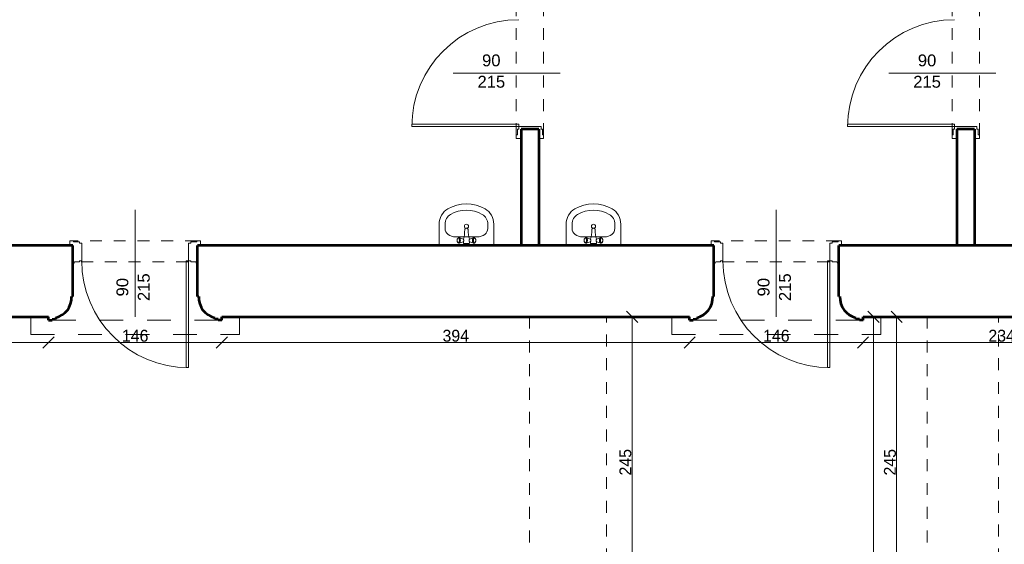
# Model space of a CAD drawing. Header units: inches. Extents: x -21887 to 84279, y -131485 to 67836.
# Tile 245 of 256: x 48838 to 57131, y 53115 to 57531. Entities that reach past the tile are written whole.
import ezdxf

# ---------------------------------------------------------------- set-up
doc = ezdxf.new("R2010")
doc.units = ezdxf.units.IN
doc.header["$MEASUREMENT"] = 0
doc.linetypes.add('Dashed', pattern=[400, 200, -200])
doc.linetypes.add('Dashed copy', pattern=[200, 100, -100])
doc.layers.get('0').update_dxf_attribs({"lineweight": 13})
doc.layers.get('Defpoints').update_dxf_attribs({"lineweight": 13})
for name, color, linetype, lineweight in [('AI_MURY', 7, 'Continuous', 53), ('Dimensioning', 7, 'Continuous', 13), ('DRZWI', 7, 'Continuous', 13), ('dzialowki', 7, 'Continuous', 53), ('Furniture & Equipment', 7, 'Continuous', 13), ('PODCIAGI', 7, 'Continuous', 13)]:
    doc.layers.add(name, color=color, linetype=linetype, lineweight=lineweight)
doc.styles.add('GENERATED_STYLE_7', font='txt')
doc.styles.add('Style-Courier New', font='txt')
doc.dimstyles.new('Dimstyle_4', dxfattribs={"dimtxt": 100, "dimasz": 95, "dimexe": 0, "dimexo": 0, "dimgap": 0.09, "dimtad": 1, "dimdec": 0, "dimlfac": 0.1, "dimzin": 0, "dimdsep": 46, "dimlunit": 5, "dimtxsty": 'GENERATED_STYLE_7', "dimblk": 'ARROWHEAD_6', "dimcen": 0.09, "dimclrd": 161, "dimclre": 161, "dimclrt": 7, "dimadec": 0, "dimazin": 0, "dimtfac": 1, "dimtdec": 0, "dimtmove": 0, "dimatfit": 3, "dimfxl": 0, "dimtolj": 1, "dimtzin": 0, "dimarcsym": 0})
doc.dimstyles.new('Dimstyle_5', dxfattribs={"dimtxt": 100, "dimasz": 95, "dimexe": 0.18, "dimexo": 0, "dimgap": 0.09, "dimtad": 1, "dimtih": 1, "dimtoh": 1, "dimdec": 0, "dimlfac": 0.1, "dimzin": 0, "dimdsep": 46, "dimlunit": 5, "dimtxsty": 'GENERATED_STYLE_7', "dimblk": 'ARROWHEAD_6', "dimcen": 0.09, "dimclrd": 161, "dimclre": 161, "dimclrt": 7, "dimadec": 0, "dimazin": 0, "dimtfac": 1, "dimtdec": 0, "dimtmove": 0, "dimatfit": 3, "dimfxl": 0, "dimtolj": 1, "dimtzin": 0, "dimarcsym": 0})

# ---------------------------------------------------------------- blocks, each defined once
blk = doc.blocks.new('Basin 01_59')
at = {"layer": 'Furniture & Equipment', "color": 9, "linetype": 'Continuous'}
for p, q in [((0, 350), (0, 171.8)), ((460, 350), (0, 350)), ((164.6, 331.8), (162.6, 330.7)), ((164.6, 331.8), (162.6, 330.7)), ((166.7, 332.2), (164.6, 331.8)), ((166.7, 332.2), (164.6, 331.8)), ((168.8, 331.8), (166.7, 332.2)), ((168.8, 331.8), (166.7, 332.2)), ((170.8, 330.7), (168.8, 331.8)), ((202.4, 320), (168.8, 331.8)), ((170.8, 330.7), (168.8, 331.8)), ((202.4, 320), (168.8, 331.8)), ((205.7, 332.1), (205.4, 331.7)), ((205.7, 332.1), (205.4, 331.7)), ((206.1, 332.5), (205.7, 332.1)), ((206.1, 332.5), (205.7, 332.1)), ((206.5, 332.8), (206.1, 332.5)), ((206.5, 332.8), (206.1, 332.5)), ((207, 333), (206.5, 332.8)), ((207, 333), (206.5, 332.8)), ((207.5, 333.2), (207, 333)), ((207.5, 333.2), (207, 333)), ((208, 333.2), (207.5, 333.2)), ((208, 333.2), (207.5, 333.2)), ((252, 333.2), (208, 333.2)), ((252, 333.2), (208, 333.2)), ((252.5, 333.2), (252, 333.2)), ((252.5, 333.2), (252, 333.2)), ((253, 333), (252.5, 333.2)), ((253, 333), (252.5, 333.2)), ((253.5, 332.8), (253, 333)), ((253.5, 332.8), (253, 333)), ((253.9, 332.5), (253.5, 332.8)), ((253.9, 332.5), (253.5, 332.8)), ((254.3, 332.1), (253.9, 332.5)), ((254.3, 332.1), (253.9, 332.5)), ((254.6, 331.7), (254.3, 332.1)), ((254.6, 331.7), (254.3, 332.1)), ((257.6, 320), (291.2, 331.8)), ((257.6, 320), (291.2, 331.8)), ((291.2, 331.8), (289.2, 330.7)), ((291.2, 331.8), (289.2, 330.7)), ((293.3, 332.2), (291.2, 331.8)), ((293.3, 332.2), (291.2, 331.8)), ((295.4, 331.8), (293.3, 332.2)), ((295.4, 331.8), (293.3, 332.2)), ((297.4, 330.7), (295.4, 331.8)), ((297.4, 330.7), (295.4, 331.8)), ((460, 350), (460, 171.8)), ((138.9, 278.2), (138.9, 278.2)), ((321.1, 278.2), (138.9, 278.2)), ((151.7, 311.7), (151.5, 308.2)), ((151.7, 311.7), (151.5, 308.2)), ((151.5, 308.2), (151.7, 304.7)), ((151.5, 308.2), (151.7, 304.7)), ((152.1, 315), (151.7, 311.7)), ((152.1, 315), (151.7, 311.7)), ((151.7, 304.7), (152.1, 301.4)), ((151.7, 304.7), (152.1, 301.4)), ((152.8, 318.2), (152.1, 315)), ((152.8, 318.2), (152.1, 315)), ((152.1, 301.4), (152.8, 298.2)), ((152.1, 301.4), (152.8, 298.2)), ((153.8, 321.1), (152.8, 318.2)), ((153.8, 321.1), (152.8, 318.2)), ((152.8, 298.2), (153.8, 295.3)), ((152.8, 298.2), (153.8, 295.3)), ((155.1, 323.5), (153.8, 321.1)), ((155.1, 323.5), (153.8, 321.1)), ((153.8, 295.3), (155.1, 292.9)), ((153.8, 295.3), (155.1, 292.9)), ((156.5, 325.5), (155.1, 323.5)), ((156.5, 325.5), (155.1, 323.5)), ((155.1, 292.9), (156.5, 290.9)), ((155.1, 292.9), (156.5, 290.9)), ((158.1, 327), (156.5, 325.5)), ((158.1, 327), (156.5, 325.5)), ((156.5, 290.9), (158.1, 289.4)), ((156.5, 290.9), (158.1, 289.4)), ((162.6, 330.7), (158.1, 327)), ((162.6, 330.7), (158.1, 327)), ((159.8, 327.9), (158.1, 327)), ((159.8, 327.9), (158.1, 327)), ((158.1, 289.4), (159.8, 288.5)), ((162.6, 285.6), (158.1, 289.4)), ((158.1, 289.4), (159.8, 288.5)), ((162.6, 285.6), (158.1, 289.4)), ((161.5, 328.2), (159.8, 327.9)), ((161.5, 328.2), (159.8, 327.9)), ((159.8, 288.5), (161.5, 288.2)), ((159.8, 288.5), (161.5, 288.2)), ((163.2, 327.9), (161.5, 328.2)), ((163.2, 327.9), (161.5, 328.2)), ((161.5, 288.2), (163.2, 288.5)), ((161.5, 288.2), (163.2, 288.5)), ((162.6, 285.6), (164.6, 284.6)), ((162.6, 285.6), (164.6, 284.6)), ((164.9, 327), (163.2, 327.9)), ((164.9, 327), (163.2, 327.9)), ((163.2, 288.5), (164.9, 289.4)), ((163.2, 288.5), (164.9, 289.4)), ((164.6, 284.6), (166.7, 284.2)), ((164.6, 284.6), (166.7, 284.2)), ((166.5, 325.5), (164.9, 327)), ((166.5, 325.5), (164.9, 327)), ((164.9, 289.4), (166.5, 290.9)), ((164.9, 289.4), (166.5, 290.9)), ((167.9, 323.5), (166.5, 325.5)), ((167.9, 323.5), (166.5, 325.5)), ((166.5, 290.9), (167.9, 292.9)), ((166.5, 290.9), (167.9, 292.9)), ((166.7, 284.2), (168.8, 284.6)), ((166.7, 284.2), (168.8, 284.6)), ((169.2, 321.1), (167.9, 323.5)), ((169.2, 321.1), (167.9, 323.5)), ((167.9, 292.9), (169.2, 295.3)), ((167.9, 292.9), (169.2, 295.3)), ((202.4, 296.4), (168.8, 284.6)), ((202.4, 296.4), (168.8, 284.6)), ((168.8, 284.6), (170.8, 285.6)), ((168.8, 284.6), (170.8, 285.6)), ((170.2, 318.2), (169.2, 321.1)), ((170.2, 318.2), (169.2, 321.1)), ((169.2, 295.3), (170.2, 298.2)), ((169.2, 295.3), (170.2, 298.2)), ((170.9, 315), (170.2, 318.2)), ((170.9, 315), (170.2, 318.2)), ((170.2, 298.2), (170.9, 301.4)), ((170.2, 298.2), (170.9, 301.4)), ((172.7, 329), (170.8, 330.7)), ((172.7, 329), (170.8, 330.7)), ((170.8, 285.6), (172.7, 287.4)), ((170.8, 285.6), (172.7, 287.4)), ((171.4, 311.7), (170.9, 315)), ((171.4, 311.7), (170.9, 315)), ((170.9, 301.4), (171.4, 304.7)), ((170.9, 301.4), (171.4, 304.7)), ((171.5, 308.2), (171.4, 311.7)), ((171.5, 308.2), (171.4, 311.7)), ((171.4, 304.7), (171.5, 308.2)), ((171.4, 304.7), (171.5, 308.2)), ((174.4, 326.6), (172.7, 329)), ((174.4, 326.6), (172.7, 329)), ((172.7, 287.4), (174.4, 289.8)), ((172.7, 287.4), (174.4, 289.8)), ((175.9, 323.6), (174.4, 326.6)), ((175.9, 323.6), (174.4, 326.6)), ((174.4, 289.8), (175.9, 292.8)), ((174.4, 289.8), (175.9, 292.8)), ((177.1, 320.2), (175.9, 323.6)), ((177.1, 320.2), (175.9, 323.6)), ((175.9, 292.8), (177.1, 296.2)), ((175.9, 292.8), (177.1, 296.2)), ((178, 316.4), (177.1, 320.2)), ((178, 316.4), (177.1, 320.2)), ((177.1, 296.2), (178, 300)), ((177.1, 296.2), (178, 300)), ((178.5, 312.4), (178, 316.4)), ((178.5, 312.4), (178, 316.4)), ((178, 300), (178.5, 304)), ((178, 300), (178.5, 304)), ((178.7, 308.2), (178.5, 312.4)), ((178.7, 308.2), (178.5, 312.4)), ((178.5, 304), (178.7, 308.2)), ((178.5, 304), (178.7, 308.2)), ((203.4, 319.5), (202.4, 320)), ((203.4, 319.5), (202.4, 320)), ((202.4, 296.4), (203.4, 296.9)), ((202.4, 296.4), (203.4, 296.9)), ((204.3, 318.6), (203.4, 319.5)), ((204.3, 318.6), (203.4, 319.5)), ((203.4, 296.9), (204.3, 297.8)), ((203.4, 296.9), (204.3, 297.8)), ((205.2, 317.4), (204.3, 318.6)), ((205.2, 317.4), (204.3, 318.6)), ((204.3, 297.8), (205.2, 299)), ((204.3, 297.8), (205.2, 299)), ((206.7, 318.2), (204.6, 318.2)), ((206.7, 318.2), (204.6, 318.2)), ((207.1, 298.2), (204.6, 298.2)), ((207.1, 298.2), (204.6, 298.2)), ((205.2, 331.2), (205, 330.7)), ((205.2, 331.2), (205, 330.7)), ((205, 330.7), (205, 330.2)), ((205, 330.7), (205, 330.2)), ((205, 330.2), (205, 318.2)), ((205, 330.2), (205, 318.2)), ((205, 298.2), (205, 296.2)), ((205, 298.2), (205, 296.2)), ((205, 296.2), (205, 295.7)), ((205, 296.2), (205, 295.7)), ((205, 295.7), (205.2, 295.2)), ((205, 295.7), (205.2, 295.2)), ((205.4, 331.7), (205.2, 331.2)), ((205.4, 331.7), (205.2, 331.2)), ((205.9, 315.9), (205.2, 317.4)), ((205.9, 315.9), (205.2, 317.4)), ((205.2, 299), (205.9, 300.5)), ((205.2, 299), (205.9, 300.5)), ((205.2, 295.2), (208.1, 288.3)), ((205.2, 295.2), (208.1, 288.3)), ((206.5, 314.2), (205.9, 315.9)), ((206.5, 314.2), (205.9, 315.9)), ((205.9, 300.5), (206.5, 302.2)), ((205.9, 300.5), (206.5, 302.2)), ((207, 312.3), (206.5, 314.2)), ((207, 312.3), (206.5, 314.2)), ((206.5, 302.2), (207, 304.1)), ((206.5, 302.2), (207, 304.1)), ((207.2, 310.3), (207, 312.3)), ((207.2, 310.3), (207, 312.3)), ((207, 304.1), (207.2, 306.1)), ((207, 304.1), (207.2, 306.1)), ((207.3, 308.2), (207.2, 310.3)), ((207.3, 308.2), (207.2, 310.3)), ((207.2, 306.1), (207.3, 308.2)), ((207.2, 306.1), (207.3, 308.2)), ((208, 288.6), (210.7, 276.6)), ((208, 288.6), (210.7, 276.6)), ((210.7, 276.6), (213, 260.3)), ((210.7, 276.6), (213, 260.3)), ((213, 260.4), (215, 239.3)), ((213, 260.4), (215, 239.3)), ((247, 260.4), (245, 239.3)), ((247, 260.4), (245, 239.3)), ((249.3, 276.6), (247, 260.3)), ((249.3, 276.6), (247, 260.3)), ((252, 288.6), (249.3, 276.6)), ((252, 288.6), (249.3, 276.6)), ((254.8, 295.2), (251.9, 288.3)), ((254.8, 295.2), (251.9, 288.3)), ((252.8, 310.3), (252.7, 308.2)), ((252.8, 310.3), (252.7, 308.2)), ((252.7, 308.2), (252.8, 306.1)), ((252.7, 308.2), (252.8, 306.1)), ((253, 312.3), (252.8, 310.3)), ((253, 312.3), (252.8, 310.3)), ((252.8, 306.1), (253, 304.1)), ((252.8, 306.1), (253, 304.1)), ((253.5, 314.2), (253, 312.3)), ((253.5, 314.2), (253, 312.3)), ((253, 304.1), (253.5, 302.2)), ((253, 304.1), (253.5, 302.2)), ((255.4, 298.2), (253.2, 298.2)), ((255.4, 298.2), (253.2, 298.2)), ((255.4, 318.2), (253.5, 318.2)), ((255.4, 318.2), (253.5, 318.2)), ((254.1, 315.9), (253.5, 314.2)), ((254.1, 315.9), (253.5, 314.2)), ((253.5, 302.2), (254.1, 300.5)), ((253.5, 302.2), (254.1, 300.5)), ((254.8, 317.4), (254.1, 315.9)), ((254.8, 317.4), (254.1, 315.9)), ((254.1, 300.5), (254.8, 299)), ((254.1, 300.5), (254.8, 299)), ((254.8, 331.2), (254.6, 331.7)), ((254.8, 331.2), (254.6, 331.7)), ((255, 330.7), (254.8, 331.2)), ((255, 330.7), (254.8, 331.2)), ((255.7, 318.6), (254.8, 317.4)), ((255.7, 318.6), (254.8, 317.4)), ((254.8, 299), (255.7, 297.8)), ((254.8, 299), (255.7, 297.8)), ((254.8, 295.2), (255, 295.7)), ((254.8, 295.2), (255, 295.7)), ((255, 330.2), (255, 330.7)), ((255, 330.2), (255, 330.7)), ((255, 318.2), (255, 330.2)), ((255, 318.2), (255, 330.2)), ((255, 296.2), (255, 298.2)), ((255, 296.2), (255, 298.2)), ((255, 295.7), (255, 296.2)), ((255, 295.7), (255, 296.2)), ((256.6, 319.5), (255.7, 318.6)), ((256.6, 319.5), (255.7, 318.6)), ((255.7, 297.8), (256.6, 296.9)), ((255.7, 297.8), (256.6, 296.9)), ((257.6, 320), (256.6, 319.5)), ((257.6, 320), (256.6, 319.5)), ((256.6, 296.9), (257.6, 296.4)), ((256.6, 296.9), (257.6, 296.4)), ((257.6, 296.4), (291.2, 284.6)), ((257.6, 296.4), (291.2, 284.6)), ((281.5, 312.4), (281.3, 308.2)), ((281.5, 312.4), (281.3, 308.2)), ((281.3, 308.2), (281.5, 304)), ((281.3, 308.2), (281.5, 304)), ((282, 316.4), (281.5, 312.4)), ((282, 316.4), (281.5, 312.4)), ((281.5, 304), (282, 300)), ((281.5, 304), (282, 300)), ((282.9, 320.2), (282, 316.4)), ((282.9, 320.2), (282, 316.4)), ((282, 300), (282.9, 296.2)), ((282, 300), (282.9, 296.2)), ((284.1, 323.6), (282.9, 320.2)), ((284.1, 323.6), (282.9, 320.2)), ((282.9, 296.2), (284.1, 292.8)), ((282.9, 296.2), (284.1, 292.8)), ((285.6, 326.6), (284.1, 323.6)), ((285.6, 326.6), (284.1, 323.6)), ((284.1, 292.8), (285.6, 289.8)), ((284.1, 292.8), (285.6, 289.8)), ((287.3, 329), (285.6, 326.6)), ((287.3, 329), (285.6, 326.6)), ((285.6, 289.8), (287.3, 287.4)), ((285.6, 289.8), (287.3, 287.4)), ((289.2, 330.7), (287.3, 329)), ((289.2, 330.7), (287.3, 329)), ((287.3, 287.4), (289.2, 285.6)), ((287.3, 287.4), (289.2, 285.6)), ((288.6, 311.7), (288.5, 308.2)), ((288.6, 311.7), (288.5, 308.2)), ((288.5, 308.2), (288.6, 304.7)), ((288.5, 308.2), (288.6, 304.7)), ((289.1, 315), (288.6, 311.7)), ((289.1, 315), (288.6, 311.7)), ((288.6, 304.7), (289.1, 301.4)), ((288.6, 304.7), (289.1, 301.4)), ((289.8, 318.2), (289.1, 315)), ((289.8, 318.2), (289.1, 315)), ((289.1, 301.4), (289.8, 298.2)), ((289.1, 301.4), (289.8, 298.2)), ((289.2, 285.6), (291.2, 284.6)), ((289.2, 285.6), (291.2, 284.6)), ((290.8, 321.1), (289.8, 318.2)), ((290.8, 321.1), (289.8, 318.2)), ((289.8, 298.2), (290.8, 295.3)), ((289.8, 298.2), (290.8, 295.3)), ((292.1, 323.5), (290.8, 321.1)), ((292.1, 323.5), (290.8, 321.1)), ((290.8, 295.3), (292.1, 292.9)), ((290.8, 295.3), (292.1, 292.9)), ((291.2, 284.6), (293.3, 284.2)), ((291.2, 284.6), (293.3, 284.2)), ((293.5, 325.5), (292.1, 323.5)), ((293.5, 325.5), (292.1, 323.5)), ((292.1, 292.9), (293.5, 290.9)), ((292.1, 292.9), (293.5, 290.9)), ((293.3, 284.2), (295.4, 284.6)), ((293.3, 284.2), (295.4, 284.6)), ((295.1, 327), (293.5, 325.5)), ((295.1, 327), (293.5, 325.5)), ((293.5, 290.9), (295.1, 289.4)), ((293.5, 290.9), (295.1, 289.4)), ((296.8, 327.9), (295.1, 327)), ((296.8, 327.9), (295.1, 327)), ((295.1, 289.4), (296.8, 288.5)), ((295.1, 289.4), (296.8, 288.5)), ((295.4, 284.6), (297.4, 285.6)), ((295.4, 284.6), (297.4, 285.6)), ((298.5, 328.2), (296.8, 327.9)), ((298.5, 328.2), (296.8, 327.9)), ((296.8, 288.5), (298.5, 288.2)), ((296.8, 288.5), (298.5, 288.2)), ((297.4, 330.7), (301.9, 327)), ((297.4, 330.7), (301.9, 327)), ((297.4, 285.6), (301.9, 289.4)), ((297.4, 285.6), (301.9, 289.4)), ((300.2, 327.9), (298.5, 328.2)), ((300.2, 327.9), (298.5, 328.2)), ((298.5, 288.2), (300.2, 288.5)), ((298.5, 288.2), (300.2, 288.5)), ((301.9, 327), (300.2, 327.9)), ((301.9, 327), (300.2, 327.9)), ((300.2, 288.5), (301.9, 289.4)), ((300.2, 288.5), (301.9, 289.4)), ((303.5, 325.5), (301.9, 327)), ((303.5, 325.5), (301.9, 327)), ((301.9, 289.4), (303.5, 290.9)), ((301.9, 289.4), (303.5, 290.9)), ((304.9, 323.5), (303.5, 325.5)), ((304.9, 323.5), (303.5, 325.5)), ((303.5, 290.9), (304.9, 292.9)), ((303.5, 290.9), (304.9, 292.9)), ((306.2, 321.1), (304.9, 323.5)), ((306.2, 321.1), (304.9, 323.5)), ((304.9, 292.9), (306.2, 295.3)), ((304.9, 292.9), (306.2, 295.3)), ((307.2, 318.2), (306.2, 321.1)), ((307.2, 318.2), (306.2, 321.1)), ((306.2, 295.3), (307.2, 298.2)), ((306.2, 295.3), (307.2, 298.2)), ((307.9, 315), (307.2, 318.2)), ((307.9, 315), (307.2, 318.2)), ((307.2, 298.2), (307.9, 301.4)), ((307.2, 298.2), (307.9, 301.4)), ((308.3, 311.7), (307.9, 315)), ((308.3, 311.7), (307.9, 315)), ((307.9, 301.4), (308.3, 304.7)), ((307.9, 301.4), (308.3, 304.7)), ((308.5, 308.2), (308.3, 311.7)), ((308.5, 308.2), (308.3, 311.7)), ((308.3, 304.7), (308.5, 308.2)), ((308.3, 304.7), (308.5, 308.2)), ((50, 207.5), (50, 171.8)), ((215, 239.3), (216.8, 216.1)), ((215, 239.3), (216.8, 216.1)), ((217, 214), (216.8, 216.1)), ((217, 214), (216.8, 216.1)), ((217, 213.9), (217, 214)), ((217, 213.9), (217, 214)), ((217.6, 211.9), (217, 213.9)), ((217.6, 211.9), (217, 213.9)), ((218.6, 210.1), (217.6, 211.9)), ((218.6, 210.1), (217.6, 211.9)), ((220, 208.3), (218.6, 210.1)), ((220, 208.3), (218.6, 210.1)), ((221.6, 206.9), (220, 208.3)), ((221.6, 206.9), (220, 208.3)), ((223.5, 205.7), (221.6, 206.9)), ((223.5, 205.7), (221.6, 206.9)), ((225.6, 204.9), (223.5, 205.7)), ((225.6, 204.9), (223.5, 205.7)), ((225, 204.9), (223.9, 205.6)), ((226.6, 204.2), (225, 204.9)), ((227.7, 204.3), (225.6, 204.9)), ((227.7, 204.3), (225.6, 204.9)), ((228.3, 203.8), (226.6, 204.2)), ((230, 204.2), (227.7, 204.3)), ((230, 204.2), (227.7, 204.3)), ((230, 203.7), (228.3, 203.8)), ((232.3, 204.3), (230, 204.2)), ((232.3, 204.3), (230, 204.2)), ((231.7, 203.8), (230, 203.7)), ((233.4, 204.2), (231.7, 203.8)), ((234.4, 204.9), (232.3, 204.3)), ((234.4, 204.9), (232.3, 204.3)), ((235, 204.9), (233.4, 204.2)), ((236.5, 205.7), (234.4, 204.9)), ((236.5, 205.7), (234.4, 204.9)), ((236.1, 205.6), (235, 204.9)), ((238.4, 206.9), (236.5, 205.7)), ((238.4, 206.9), (236.5, 205.7)), ((240, 208.3), (238.4, 206.9)), ((240, 208.3), (238.4, 206.9)), ((241.4, 210.1), (240, 208.3)), ((241.4, 210.1), (240, 208.3)), ((242.4, 211.9), (241.4, 210.1)), ((242.4, 211.9), (241.4, 210.1)), ((243, 213.9), (242.4, 211.9)), ((243, 213.9), (242.4, 211.9)), ((243.2, 216.1), (243, 214)), ((243.2, 216.1), (243, 214)), ((243, 213.9), (243, 214)), ((243, 213.9), (243, 214)), ((245, 239.3), (243.2, 216.1)), ((245, 239.3), (243.2, 216.1)), ((410, 207.5), (410, 171.8))]:
    blk.add_line(p, q, dxfattribs=at)
at = {"layer": 'Furniture & Equipment', "color": 9, "linetype": 'Continuous', "flags": 128}
for points in [[(138.9, 278.2), (121.6, 276.9), (104.9, 272.8), (89.5, 266.3), (76, 257.5), (65, 246.8), (56.8, 234.5), (51.7, 221.3), (50, 207.5)], [(410, 207.5), (408.3, 221.3), (403.2, 234.5), (395, 246.8), (384, 257.5), (370.5, 266.3), (355.1, 272.8), (338.4, 276.9), (321.1, 278.2)], [(0, 171.8), (1.2, 152.1), (5, 132.7), (11.1, 114.1), (19.5, 96.5), (30.1, 80.2), (42.7, 65.6), (56.9, 52.9), (72.7, 42.3)], [(50, 171.8), (50.8, 159.2), (53.2, 146.8), (57.1, 134.9), (62.5, 123.6), (69.3, 113.2), (77.3, 103.8), (86.4, 95.7), (96.5, 89)], [(363.5, 89), (373.6, 95.7), (382.7, 103.8), (390.7, 113.2), (397.5, 123.6), (402.9, 134.9), (406.8, 146.8), (409.2, 159.2), (410, 171.8)], [(387.3, 42.3), (403.1, 52.9), (417.3, 65.6), (429.9, 80.2), (440.5, 96.5), (448.9, 114.1), (455, 132.7), (458.8, 152.1), (460, 171.8)], [(96.5, 89), (128, 73.4), (161.1, 62.2), (195.3, 55.3), (230, 53), (264.7, 55.3), (298.9, 62.2), (332, 73.4), (363.5, 89)], [(72.7, 42.3), (109.8, 24), (148.8, 10.8), (189.1, 2.7), (230, 0), (270.9, 2.7), (311.2, 10.8), (350.2, 24), (387.3, 42.3)]]:
    blk.add_lwpolyline(points, dxfattribs=at)
at = {"layer": 'Furniture & Equipment', "color": 9, "linetype": 'Continuous'}
blk.add_circle((230, 188.9), 17.5, dxfattribs=at)
blk = doc.blocks.new('ARROWHEAD_6')
at = {"color": 0, "linetype": 'Continuous'}
for p, q in [((0, 0), (-1, 0)), ((-0.5, -0.5), (0.5, 0.5))]:
    blk.add_line(p, q, dxfattribs=at)
blk = doc.blocks.new('*U677')
at = {"layer": 'Defpoints', "color": 0, "linetype": 'Continuous'}
for p in [(56223.8, 55030.7), (56223.8, 55030.7), (56480.5, 52580.7)]:
    blk.add_point(p, dxfattribs=at)
at = {"layer": 'Dimensioning', "color": 161, "linetype": 'Continuous', "lineweight": -2}
for p, q in [((56223.8, 52675.7), (56223.8, 54935.7)), ((56224, 52580.7), (56223.8, 52580.7))]:
    blk.add_line(p, q, dxfattribs=at)
at = {"layer": 'Dimensioning', "color": 161, "linetype": 'Continuous', "lineweight": -2, "xscale": 95, "yscale": 95, "zscale": 95}
for p, rotation in [((56223.8, 55030.7), 90), ((56223.8, 52580.7), 270)]:
    blk.add_blockref('ARROWHEAD_6', p, dxfattribs=dict(at, rotation=rotation))
at = {"layer": 'Dimensioning', "color": 7, "linetype": 'Continuous', "insert": (56167.5, 53805.7), "char_height": 100, "attachment_point": 5, "rotation": 90, "style": 'GENERATED_STYLE_7'}
blk.add_mtext('245', dxfattribs=at)
blk = doc.blocks.new('*D2901')
at = {"layer": 'Defpoints'}
for p in [(56223.8, 55030.7), (56223.8, 55030.7), (56223.8, 53805.7), (56480.5, 52580.7)]:
    blk.add_point(p, dxfattribs=at)
at = {"layer": 'Dimensioning', "color": 161, "linetype": 'Continuous'}
blk.add_blockref('*U677', (0, 0), dxfattribs=at)
blk = doc.blocks.new('*U678')
at = {"layer": 'Defpoints', "color": 0, "linetype": 'Continuous'}
for p in [(56029.7, 55030.7), (56029.7, 55030.7), (56030.5, -36559.3)]:
    blk.add_point(p, dxfattribs=at)
at = {"layer": 'Dimensioning', "color": 161, "linetype": 'Continuous', "lineweight": -2}
for p, q in [((56029.7, -36464.3), (56029.7, 54935.7)), ((56029.9, -36559.3), (56029.7, -36559.3))]:
    blk.add_line(p, q, dxfattribs=at)
at = {"layer": 'Dimensioning', "color": 161, "linetype": 'Continuous', "lineweight": -2, "xscale": 95, "yscale": 95, "zscale": 95}
for p, rotation in [((56029.7, 55030.7), 90), ((56029.7, -36559.3), 270)]:
    blk.add_blockref('ARROWHEAD_6', p, dxfattribs=dict(at, rotation=rotation))
at = {"layer": 'Dimensioning', "color": 7, "linetype": 'Continuous', "insert": (55973.4, 9235.7), "char_height": 100, "attachment_point": 5, "rotation": 90, "style": 'GENERATED_STYLE_7'}
blk.add_mtext('9159', dxfattribs=at)
blk = doc.blocks.new('*D2902')
at = {"layer": 'Defpoints'}
for p in [(56029.7, 55030.7), (56029.7, 55030.7), (56029.7, 9235.7), (56030.5, -36559.3)]:
    blk.add_point(p, dxfattribs=at)
at = {"layer": 'Dimensioning', "color": 161, "linetype": 'Continuous'}
blk.add_blockref('*U678', (0, 0), dxfattribs=at)
blk = doc.blocks.new('*U838')
at = {"layer": 'Defpoints', "color": 0, "linetype": 'Continuous'}
for p in [(53780.5, 55030.7), (53996, 55030.7), (53780.5, 52580.7)]:
    blk.add_point(p, dxfattribs=at)
at = {"layer": 'Dimensioning', "color": 161, "linetype": 'Continuous', "lineweight": -2}
for p, q in [((53995.8, 55030.7), (53996, 55030.7)), ((53996, 52675.7), (53996, 54935.7)), ((53995.8, 52580.7), (53996, 52580.7))]:
    blk.add_line(p, q, dxfattribs=at)
at = {"layer": 'Dimensioning', "color": 161, "linetype": 'Continuous', "lineweight": -2, "xscale": 95, "yscale": 95, "zscale": 95}
for p, rotation in [((53996, 55030.7), 90), ((53996, 52580.7), 270)]:
    blk.add_blockref('ARROWHEAD_6', p, dxfattribs=dict(at, rotation=rotation))
at = {"layer": 'Dimensioning', "color": 7, "linetype": 'Continuous', "insert": (53939.7, 53805.7), "char_height": 100, "attachment_point": 5, "rotation": 90, "style": 'GENERATED_STYLE_7'}
blk.add_mtext('245', dxfattribs=at)
blk = doc.blocks.new('*D3067')
at = {"layer": 'Defpoints'}
for p in [(53780.5, 55030.7), (53996, 55030.7), (53996, 53805.7), (53780.5, 52580.7)]:
    blk.add_point(p, dxfattribs=at)
at = {"layer": 'Dimensioning', "color": 161, "linetype": 'Continuous'}
blk.add_blockref('*U838', (0, 0), dxfattribs=at)
blk = doc.blocks.new('*U1674')
at = {"layer": 'Defpoints', "color": 0, "linetype": 'Continuous'}
for p in [(44860.5, 55030.7), (49080.5, 55030.7), (49080.5, 54813.9)]:
    blk.add_point(p, dxfattribs=at)
at = {"layer": 'Dimensioning', "color": 161, "linetype": 'Continuous', "lineweight": -2}
for p, q in [((44860.5, 54814), (44860.5, 54813.7)), ((44955.5, 54813.9), (48985.5, 54813.9)), ((49080.5, 54814), (49080.5, 54813.7))]:
    blk.add_line(p, q, dxfattribs=at)
at = {"layer": 'Dimensioning', "color": 161, "linetype": 'Continuous', "lineweight": -2, "xscale": 95, "yscale": 95, "zscale": 95, "rotation": 180}
blk.add_blockref('ARROWHEAD_6', (44860.5, 54813.9), dxfattribs=at)
at = {"layer": 'Dimensioning', "color": 161, "linetype": 'Continuous', "lineweight": -2, "xscale": 95, "yscale": 95, "zscale": 95}
blk.add_blockref('ARROWHEAD_6', (49080.5, 54813.9), dxfattribs=at)
at = {"layer": 'Dimensioning', "color": 7, "linetype": 'Continuous', "insert": (46970.5, 54868.9), "char_height": 100, "attachment_point": 5, "style": 'GENERATED_STYLE_7'}
blk.add_mtext('422', dxfattribs=at)
blk = doc.blocks.new('*D3352')
at = {"layer": 'Defpoints'}
for p in [(44860.5, 55030.7), (49080.5, 55030.7), (46970.5, 54813.9), (49080.5, 54813.9)]:
    blk.add_point(p, dxfattribs=at)
at = {"layer": 'Dimensioning', "color": 161, "linetype": 'Continuous'}
blk.add_blockref('*U1674', (0, 0), dxfattribs=at)
blk = doc.blocks.new('*U1675')
at = {"layer": 'Defpoints', "color": 0, "linetype": 'Continuous'}
for p in [(49080.5, 55030.7), (50540.5, 55030.7), (50540.5, 54813.9)]:
    blk.add_point(p, dxfattribs=at)
at = {"layer": 'Dimensioning', "color": 161, "linetype": 'Continuous', "lineweight": -2}
for p, q in [((49080.5, 54814), (49080.5, 54813.7)), ((49175.5, 54813.9), (50445.5, 54813.9)), ((50540.5, 54814), (50540.5, 54813.7))]:
    blk.add_line(p, q, dxfattribs=at)
at = {"layer": 'Dimensioning', "color": 161, "linetype": 'Continuous', "lineweight": -2, "xscale": 95, "yscale": 95, "zscale": 95, "rotation": 180}
blk.add_blockref('ARROWHEAD_6', (49080.5, 54813.9), dxfattribs=at)
at = {"layer": 'Dimensioning', "color": 161, "linetype": 'Continuous', "lineweight": -2, "xscale": 95, "yscale": 95, "zscale": 95}
blk.add_blockref('ARROWHEAD_6', (50540.5, 54813.9), dxfattribs=at)
at = {"layer": 'Dimensioning', "color": 7, "linetype": 'Continuous', "insert": (49810.5, 54870.1), "char_height": 100, "attachment_point": 5, "style": 'GENERATED_STYLE_7'}
blk.add_mtext('146', dxfattribs=at)
blk = doc.blocks.new('*D3353')
at = {"layer": 'Defpoints'}
for p in [(49080.5, 55030.7), (50540.5, 55030.7), (49810.5, 54813.9), (50540.5, 54813.9)]:
    blk.add_point(p, dxfattribs=at)
at = {"layer": 'Dimensioning', "color": 161, "linetype": 'Continuous'}
blk.add_blockref('*U1675', (0, 0), dxfattribs=at)
blk = doc.blocks.new('*U1676')
at = {"layer": 'Defpoints', "color": 0, "linetype": 'Continuous'}
for p in [(50540.5, 55030.7), (54480.5, 55030.7), (54480.5, 54813.9)]:
    blk.add_point(p, dxfattribs=at)
at = {"layer": 'Dimensioning', "color": 161, "linetype": 'Continuous', "lineweight": -2}
for p, q in [((50540.5, 54814), (50540.5, 54813.7)), ((50635.5, 54813.9), (54385.5, 54813.9)), ((54480.5, 54814), (54480.5, 54813.7))]:
    blk.add_line(p, q, dxfattribs=at)
at = {"layer": 'Dimensioning', "color": 161, "linetype": 'Continuous', "lineweight": -2, "xscale": 95, "yscale": 95, "zscale": 95, "rotation": 180}
blk.add_blockref('ARROWHEAD_6', (50540.5, 54813.9), dxfattribs=at)
at = {"layer": 'Dimensioning', "color": 161, "linetype": 'Continuous', "lineweight": -2, "xscale": 95, "yscale": 95, "zscale": 95}
blk.add_blockref('ARROWHEAD_6', (54480.5, 54813.9), dxfattribs=at)
at = {"layer": 'Dimensioning', "color": 7, "linetype": 'Continuous', "insert": (52510.5, 54870.1), "char_height": 100, "attachment_point": 5, "style": 'GENERATED_STYLE_7'}
blk.add_mtext('394', dxfattribs=at)
blk = doc.blocks.new('*D3354')
at = {"layer": 'Defpoints'}
for p in [(50540.5, 55030.7), (54480.5, 55030.7), (52510.5, 54813.9), (54480.5, 54813.9)]:
    blk.add_point(p, dxfattribs=at)
at = {"layer": 'Dimensioning', "color": 161, "linetype": 'Continuous'}
blk.add_blockref('*U1676', (0, 0), dxfattribs=at)
blk = doc.blocks.new('*U1677')
at = {"layer": 'Defpoints', "color": 0, "linetype": 'Continuous'}
for p in [(54480.5, 55030.7), (55940.5, 55030.7), (55940.5, 54813.9)]:
    blk.add_point(p, dxfattribs=at)
at = {"layer": 'Dimensioning', "color": 161, "linetype": 'Continuous', "lineweight": -2}
for p, q in [((54480.5, 54814), (54480.5, 54813.7)), ((54575.5, 54813.9), (55845.5, 54813.9)), ((55940.5, 54814), (55940.5, 54813.7))]:
    blk.add_line(p, q, dxfattribs=at)
at = {"layer": 'Dimensioning', "color": 161, "linetype": 'Continuous', "lineweight": -2, "xscale": 95, "yscale": 95, "zscale": 95, "rotation": 180}
blk.add_blockref('ARROWHEAD_6', (54480.5, 54813.9), dxfattribs=at)
at = {"layer": 'Dimensioning', "color": 161, "linetype": 'Continuous', "lineweight": -2, "xscale": 95, "yscale": 95, "zscale": 95}
blk.add_blockref('ARROWHEAD_6', (55940.5, 54813.9), dxfattribs=at)
at = {"layer": 'Dimensioning', "color": 7, "linetype": 'Continuous', "insert": (55210.5, 54870.1), "char_height": 100, "attachment_point": 5, "style": 'GENERATED_STYLE_7'}
blk.add_mtext('146', dxfattribs=at)
blk = doc.blocks.new('*D3355')
at = {"layer": 'Defpoints'}
for p in [(54480.5, 55030.7), (55940.5, 55030.7), (55210.5, 54813.9), (55940.5, 54813.9)]:
    blk.add_point(p, dxfattribs=at)
at = {"layer": 'Dimensioning', "color": 161, "linetype": 'Continuous'}
blk.add_blockref('*U1677', (0, 0), dxfattribs=at)
blk = doc.blocks.new('*U1678')
at = {"layer": 'Defpoints', "color": 0, "linetype": 'Continuous'}
for p in [(55940.5, 55030.7), (58275.5, 55030.7), (58275.5, 54813.9)]:
    blk.add_point(p, dxfattribs=at)
at = {"layer": 'Dimensioning', "color": 161, "linetype": 'Continuous', "lineweight": -2}
for p, q in [((55940.5, 54814), (55940.5, 54813.7)), ((56035.5, 54813.9), (58180.5, 54813.9)), ((58275.5, 54814), (58275.5, 54813.7))]:
    blk.add_line(p, q, dxfattribs=at)
at = {"layer": 'Dimensioning', "color": 161, "linetype": 'Continuous', "lineweight": -2, "xscale": 95, "yscale": 95, "zscale": 95, "rotation": 180}
blk.add_blockref('ARROWHEAD_6', (55940.5, 54813.9), dxfattribs=at)
at = {"layer": 'Dimensioning', "color": 161, "linetype": 'Continuous', "lineweight": -2, "xscale": 95, "yscale": 95, "zscale": 95}
blk.add_blockref('ARROWHEAD_6', (58275.5, 54813.9), dxfattribs=at)
at = {"layer": 'Dimensioning', "color": 7, "linetype": 'Continuous', "insert": (57108, 54870.1), "char_height": 100, "attachment_point": 5, "style": 'GENERATED_STYLE_7'}
blk.add_mtext('234', dxfattribs=at)
blk = doc.blocks.new('*D3356')
at = {"layer": 'Defpoints'}
for p in [(55940.5, 55030.7), (58275.5, 55030.7), (57108, 54813.9), (58275.5, 54813.9)]:
    blk.add_point(p, dxfattribs=at)
at = {"layer": 'Dimensioning', "color": 161, "linetype": 'Continuous'}
blk.add_blockref('*U1678', (0, 0), dxfattribs=at)

msp = doc.modelspace()

# ---------------------------------------------------------------- linework, layer by layer
at = {"layer": 'AI_MURY', "color": 7, "linetype": 'Continuous'}
for p, q in [((49285.5, 55630.7), (47120.5, 55630.7)), ((49285.5, 55200.7), (49285.5, 55630.7)), ((50335.5, 55200.7), (50335.5, 55630.7)), ((54685.5, 55630.7), (50335.5, 55630.7)), ((54685.5, 55200.7), (54685.5, 55630.7)), ((58480.5, 55630.7), (55735.5, 55630.7)), ((55735.5, 55200.7), (55735.5, 55630.7)), ((49285.5, 55200.7), (49275.5, 55200.7)), ((50335.5, 55200.7), (50345.5, 55200.7)), ((54685.5, 55200.7), (54675.5, 55200.7)), ((55735.5, 55200.7), (55745.5, 55200.7)), ((44860.5, 55030.7), (49080.5, 55030.7)), ((49080.5, 55000.7), (49080.5, 55030.7)), ((49080.5, 55000.7), (49110.5, 55000.7)), ((49110.5, 55010.7), (49140.5, 55010.7)), ((49110.5, 55010.7), (49110.5, 55000.7)), ((49140.5, 55020.7), (49140.5, 55010.7)), ((50480.5, 55020.7), (50480.5, 55010.7)), ((50510.5, 55010.7), (50480.5, 55010.7)), ((50510.5, 55010.7), (50510.5, 55000.7)), ((50540.5, 55000.7), (50510.5, 55000.7)), ((50540.5, 55000.7), (50540.5, 55030.7)), ((50540.5, 55030.7), (54480.5, 55030.7)), ((54480.5, 55000.7), (54480.5, 55030.7)), ((54480.5, 55000.7), (54510.5, 55000.7)), ((54510.5, 55010.7), (54540.5, 55010.7)), ((54510.5, 55010.7), (54510.5, 55000.7)), ((54540.5, 55020.7), (54540.5, 55010.7)), ((55880.5, 55020.7), (55880.5, 55010.7)), ((55910.5, 55010.7), (55880.5, 55010.7)), ((55910.5, 55010.7), (55910.5, 55000.7)), ((55940.5, 55000.7), (55910.5, 55000.7)), ((55940.5, 55030.7), (58275.5, 55030.7)), ((55940.5, 55000.7), (55940.5, 55030.7))]:
    msp.add_line(p, q, dxfattribs=at)
for centre, start, end in [((49095.6, 55195.3), 284.44004, 1.72608), ((50525.5, 55195.3), 178.27392, 255.55996), ((54495.6, 55195.3), 284.44004, 1.72608), ((55925.5, 55195.3), 178.27392, 255.55996)]:
    msp.add_arc(centre, 180, start, end, dxfattribs=at)
at = {"layer": 'DRZWI', "color": 5, "linetype": 'Continuous'}
for p, q in [((49810.5, 55029), (49810.5, 55929)), ((55210.5, 55029), (55210.5, 55929)), ((49260.5, 55670.7), (49260.5, 55630.7)), ((49290.5, 55670.7), (49260.5, 55670.7)), ((49290.5, 55670.7), (49290.5, 55660.7)), ((49340.5, 55660.7), (49290.5, 55660.7)), ((49340.5, 55660.7), (49340.5, 55650.7)), ((49340.5, 55650.7), (49360.5, 55650.7)), ((49360.5, 55502.2), (49360.5, 55650.7)), ((50260.5, 55502.2), (50260.5, 55650.7)), ((50280.5, 55650.7), (50260.5, 55650.7)), ((50280.5, 55660.7), (50280.5, 55650.7)), ((50280.5, 55660.7), (50330.5, 55660.7)), ((50330.5, 55670.7), (50330.5, 55660.7)), ((50330.5, 55670.7), (50360.5, 55670.7)), ((50360.5, 55670.7), (50360.5, 55630.7)), ((54660.5, 55670.7), (54660.5, 55630.7)), ((54690.5, 55670.7), (54660.5, 55670.7)), ((54690.5, 55670.7), (54690.5, 55660.7)), ((54740.5, 55660.7), (54690.5, 55660.7)), ((54740.5, 55660.7), (54740.5, 55650.7)), ((54740.5, 55650.7), (54760.5, 55650.7)), ((54760.5, 55502.2), (54760.5, 55650.7)), ((55660.5, 55502.2), (55660.5, 55650.7)), ((55680.5, 55650.7), (55660.5, 55650.7)), ((55680.5, 55660.7), (55680.5, 55650.7)), ((55680.5, 55660.7), (55730.5, 55660.7)), ((55730.5, 55670.7), (55730.5, 55660.7)), ((55730.5, 55670.7), (55760.5, 55670.7)), ((55760.5, 55670.7), (55760.5, 55630.7)), ((49340.5, 55492.2), (49300.5, 55492.2)), ((49340.5, 55502.2), (49360.5, 55502.2)), ((49340.5, 55492.2), (49340.5, 55502.2)), ((50240.5, 54602.2), (50240.5, 55502.2)), ((50240.5, 55502.2), (50260.5, 55502.2)), ((50260.5, 54602.2), (50260.5, 55502.2)), ((50280.5, 55502.2), (50260.5, 55502.2)), ((50280.5, 55492.2), (50280.5, 55502.2)), ((50280.5, 55492.2), (50320.5, 55492.2)), ((54740.5, 55492.2), (54700.5, 55492.2)), ((54740.5, 55502.2), (54760.5, 55502.2)), ((54740.5, 55492.2), (54740.5, 55502.2)), ((55640.5, 54602.2), (55640.5, 55502.2)), ((55640.5, 55502.2), (55660.5, 55502.2)), ((55660.5, 54602.2), (55660.5, 55502.2)), ((55680.5, 55502.2), (55660.5, 55502.2)), ((55680.5, 55492.2), (55680.5, 55502.2)), ((55680.5, 55492.2), (55720.5, 55492.2)), ((50240.5, 54602.2), (50260.5, 54602.2)), ((55640.5, 54602.2), (55660.5, 54602.2))]:
    msp.add_line(p, q, dxfattribs=at)
at = {"layer": 'DRZWI', "color": 5, "linetype": 'Dashed copy'}
for p, q in [((50330.5, 55670.7), (49290.5, 55670.7)), ((55730.5, 55670.7), (54690.5, 55670.7)), ((50255.5, 55492.2), (49340.5, 55492.2)), ((55655.5, 55492.2), (54740.5, 55492.2))]:
    msp.add_line(p, q, dxfattribs=at)
at = {"layer": 'DRZWI', "color": 49, "linetype": 'Dashed'}
for p, q in [((48930.5, 55030.7), (48930.5, 54880.7)), ((50690.5, 55030.7), (50690.5, 54880.7)), ((54330.5, 55030.7), (54330.5, 54880.7)), ((56090.5, 55030.7), (56090.5, 54880.7)), ((48930.5, 54880.7), (50690.5, 54880.7)), ((54330.5, 54880.7), (56090.5, 54880.7))]:
    msp.add_line(p, q, dxfattribs=at)
at = {"layer": 'DRZWI', "color": 7, "linetype": 'Dashed'}
for p, q in [((49110.5, 55000.7), (50510.5, 55000.7)), ((54510.5, 55000.7), (55910.5, 55000.7))]:
    msp.add_line(p, q, dxfattribs=at)
at = {"layer": 'DRZWI', "color": 7, "linetype": 'Dashed copy'}
for p, q in [((53130.5, 55030.7), (53130.5, 52580.7)), ((53780.5, 52580.7), (53780.5, 55030.7)), ((56480.5, 55030.7), (56480.5, 52580.7)), ((57080.5, 52580.7), (57080.5, 55030.7))]:
    msp.add_line(p, q, dxfattribs=at)
at = {"layer": 'DRZWI', "color": 7, "linetype": 'Continuous'}
for centre, radius, start, end in [((49285.5, 55492.2), 15, 270, 0), ((50260.5, 55502.2), 900, 180, 270), ((50335.5, 55492.2), 15, 180, 270), ((54685.5, 55492.2), 15, 270, 0), ((55660.5, 55502.2), 900, 180, 270), ((55735.5, 55492.2), 15, 180, 270)]:
    msp.add_arc(centre, radius, start, end, dxfattribs=at)
at = {"layer": 'dzialowki', "color": 12, "linetype": 'Continuous'}
for p, q in [((53210.5, 56610.7), (53060.5, 56610.7)), ((53060.5, 56610.7), (53060.5, 55630.7)), ((53210.5, 56610.7), (53210.5, 55630.7)), ((56880.5, 56610.7), (56730.5, 56610.7)), ((56730.5, 56610.7), (56730.5, 55630.7)), ((56880.5, 56610.7), (56880.5, 55630.7))]:
    msp.add_line(p, q, dxfattribs=at)
at = {"layer": 'PODCIAGI', "color": 5, "linetype": 'Dashed copy'}
for p, q in [((53020.5, 56560.7), (53020.5, 57600.7)), ((53250.5, 56560.7), (53250.5, 57600.7)), ((56690.5, 56560.7), (56690.5, 57600.7)), ((56920.5, 56560.7), (56920.5, 57600.7))]:
    msp.add_line(p, q, dxfattribs=at)
at = {"layer": 'PODCIAGI', "color": 5, "linetype": 'Continuous'}
for p, q in [((53389.2, 57080.7), (52489.2, 57080.7)), ((57059.2, 57080.7), (56159.2, 57080.7)), ((52140.5, 56650.7), (52140.5, 56630.7)), ((52140.5, 56650.7), (53040.5, 56650.7)), ((53040.5, 56650.7), (53040.5, 56630.7)), ((55810.5, 56650.7), (55810.5, 56630.7)), ((55810.5, 56650.7), (56710.5, 56650.7)), ((56710.5, 56650.7), (56710.5, 56630.7)), ((52140.5, 56630.7), (53040.5, 56630.7)), ((53020.5, 56560.7), (53030.5, 56560.7)), ((53020.5, 56560.7), (53020.5, 56530.7)), ((53030.5, 56610.7), (53040.5, 56610.7)), ((53030.5, 56610.7), (53030.5, 56560.7)), ((53040.5, 56610.7), (53040.5, 56630.7)), ((53040.5, 56630.7), (53230.5, 56630.7)), ((53230.5, 56610.7), (53230.5, 56630.7)), ((53240.5, 56610.7), (53230.5, 56610.7)), ((53240.5, 56610.7), (53240.5, 56560.7)), ((53250.5, 56560.7), (53240.5, 56560.7)), ((53250.5, 56560.7), (53250.5, 56530.7)), ((55810.5, 56630.7), (56710.5, 56630.7)), ((56690.5, 56560.7), (56700.5, 56560.7)), ((56690.5, 56560.7), (56690.5, 56530.7)), ((56700.5, 56610.7), (56710.5, 56610.7)), ((56700.5, 56610.7), (56700.5, 56560.7)), ((56710.5, 56610.7), (56710.5, 56630.7)), ((56710.5, 56630.7), (56900.5, 56630.7)), ((56900.5, 56610.7), (56900.5, 56630.7)), ((56910.5, 56610.7), (56900.5, 56610.7)), ((56910.5, 56610.7), (56910.5, 56560.7)), ((56920.5, 56560.7), (56910.5, 56560.7)), ((56920.5, 56560.7), (56920.5, 56530.7)), ((53020.5, 56530.7), (53060.5, 56530.7)), ((53250.5, 56530.7), (53210.5, 56530.7)), ((56690.5, 56530.7), (56730.5, 56530.7)), ((56920.5, 56530.7), (56880.5, 56530.7))]:
    msp.add_line(p, q, dxfattribs=at)
at = {"layer": 'PODCIAGI', "color": 7, "linetype": 'Continuous'}
for centre in [(53040.5, 56630.7), (56710.5, 56630.7)]:
    msp.add_arc(centre, 900, 90, 180, dxfattribs=at)

# ---------------------------------------------------------------- block references
at = {"layer": 'Furniture & Equipment', "rotation": 180}
for p in [(52830.5, 55980.7), (53900.5, 55980.7)]:
    msp.add_blockref('Basin 01_59', p, dxfattribs=at)

# ---------------------------------------------------------------- texts
at = {"layer": 'DRZWI', "color": 5, "char_height": 100, "width": 704.483, "attachment_point": 2, "rotation": 90, "line_spacing_factor": 1.079165, "style": 'GENERATED_STYLE_7'}
for insert in [(49652.9, 55279.1), (55052.9, 55279.1)]:
    msp.add_mtext('\\fArial|b0|i0|c238|p39;90\\P215', dxfattribs=dict(at, insert=insert))
at = {"layer": 'PODCIAGI', "color": 5, "char_height": 100, "width": 704.483, "attachment_point": 2, "line_spacing_factor": 1.079165, "style": 'GENERATED_STYLE_7'}
for insert in [(52810, 57238.3), (56480, 57238.3)]:
    msp.add_mtext('\\fArial|b0|i0|c238|p39;90\\P215', dxfattribs=dict(at, insert=insert))

# ---------------------------------------------------------------- dimensions: what is measured, and where the dimension line sits
at = {"layer": 'Dimensioning', "color": 161, "linetype": 'Continuous'}
for base, p1, p2, picture, middle in [((53996, 55030.7), (53780.5, 52580.7), (53780.5, 55030.7), '*D3067', (53996, 53805.7)), ((56029.7, 55030.7), (56030.5, -36559.3), (56029.7, 55030.7), '*D2902', (56029.7, 9235.7)), ((56223.8, 55030.7), (56480.5, 52580.7), (56223.8, 55030.7), '*D2901', (56223.8, 53805.7))]:
    dim = msp.add_linear_dim(base=base, p1=p1, p2=p2, angle=90, dimstyle='Dimstyle_4', override={"dimtxsty": 'Style-Courier New', "dimclrd": 0, "dimclre": 161, "dimlwe": 0}, dxfattribs=at)
    dim.commit()
    dim.dimension.update_dxf_attribs({"geometry": picture, "text_midpoint": middle, "dimtype": 128})
for base, p1, p2, picture, middle in [((49080.5, 54813.9), (44860.5, 55030.7), (49080.5, 55030.7), '*D3352', (46970.5, 54813.9)), ((50540.5, 54813.9), (49080.5, 55030.7), (50540.5, 55030.7), '*D3353', (49810.5, 54813.9)), ((54480.5, 54813.9), (50540.5, 55030.7), (54480.5, 55030.7), '*D3354', (52510.5, 54813.9)), ((55940.5, 54813.9), (54480.5, 55030.7), (55940.5, 55030.7), '*D3355', (55210.5, 54813.9)), ((58275.5180538, 54813.8614271), (55940.5180538, 55030.7131048), (58275.5180538, 55030.7131048), '*D3356', (57108.0180538, 54813.8614271))]:
    dim = msp.add_linear_dim(base=base, p1=p1, p2=p2, dimstyle='Dimstyle_5', override={"dimtxsty": 'Style-Courier New', "dimclrd": 0, "dimclre": 161, "dimlwe": 0}, dxfattribs=at)
    dim.commit()
    dim.dimension.update_dxf_attribs({"geometry": picture, "text_midpoint": middle, "dimtype": 128})

doc.saveas('drawing.dxf')
